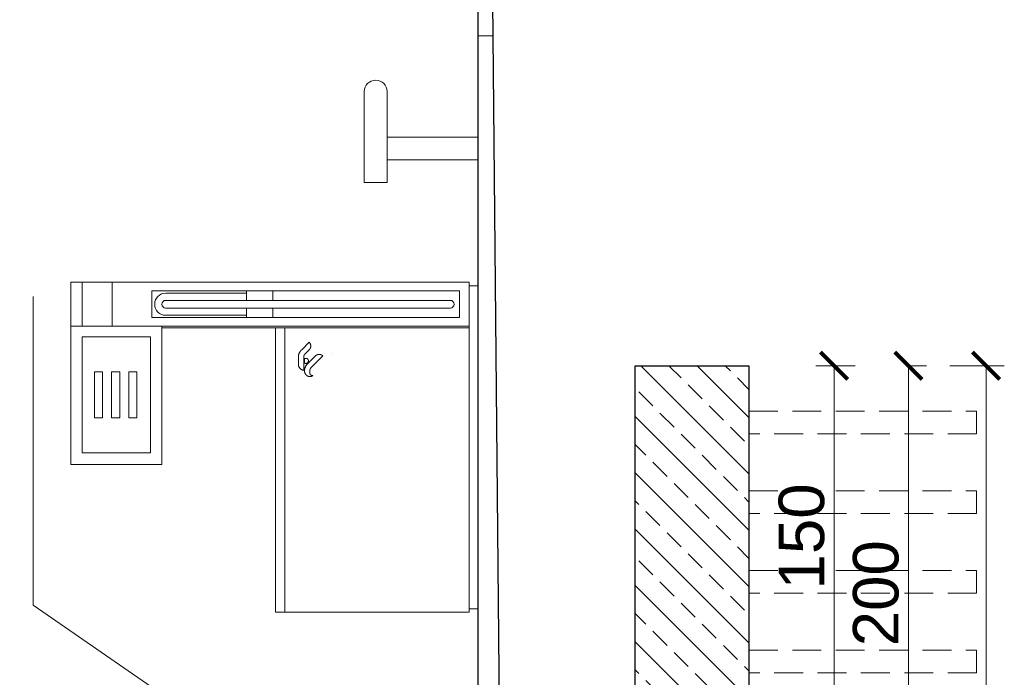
# Model space of a CAD drawing. Extents: x 261105 to 7565828, y -85627 to 5881792.
# Tile 114 of 116: x 364551 to 368877, y -21672 to -18782. Entities that reach past the tile are written whole.
import ezdxf

# ---------------------------------------------------------------- set-up
doc = ezdxf.new("R2010")
doc.units = 0
doc.header["$MEASUREMENT"] = 0
doc.linetypes.add('DASHED', pattern=[19.05, 12.7, -6.35])
for name, color, linetype in [('100_rzut_okna', 1, 'Continuous'), ('xxOś 2_rysunek_Widok ogólny___DefaultObject_', 7, 'Continuous'), ('xxOś 2_rysunek_Widok ogólny_Dimension_', 7, 'Continuous')]:
    doc.layers.add(name, color=color, linetype=linetype)
for name, color, linetype, lineweight in [('CZ-CI', 140, 'Continuous', 9), ('CZ-GR', 14, 'Continuous', 30), ('CZ-SR', 102, 'Continuous', 15), ('wiata elewacja', 140, 'Continuous', 9)]:
    doc.layers.add(name, color=color, linetype=linetype, lineweight=lineweight)
doc.layers.add('TB_CIENKA', color=7, linetype='Continuous', lineweight=5, true_color=0x7f7f7f)
doc.layers.add('wymiary', color=7, linetype='Continuous', lineweight=9, true_color=0x7f7f7f)
doc.styles.add('ARIAL', font='arial.ttf')
doc.dimstyles.new('mosstowy 1-100', dxfattribs={"dimscale": 20, "dimtxt": 10, "dimasz": 6, "dimexe": 4, "dimexo": 4, "dimgap": 2, "dimtad": 1, "dimdec": 0, "dimlfac": 0.1, "dimtxsty": 'ARIAL', "dimblk": 'ARCHTICK', "dimcen": 4, "dimclrd": 256, "dimclre": 256, "dimclrt": 7, "dimadec": 0, "dimazin": 0, "dimtfac": 1, "dimtdec": 0, "dimtmove": 1, "dimatfit": 3, "dimfxl": 8, "dimfxlon": 1, "dimlwd": -1, "dimlwe": 9, "dimarcsym": 0})

# ---------------------------------------------------------------- blocks, each defined once
blk = doc.blocks.new('_ArchTick')
at = {"layer": '100_rzut_okna', "color": 0, "linetype": 'Continuous', "const_width": 0.15}
blk.add_lwpolyline([(-0.5, -0.5), (0.5, 0.5)], dxfattribs=at)
blk = doc.blocks.new('*D1661')
at = {"layer": 'Defpoints', "color": 0}
for p in [(368418.1, -20302.5), (368455.6, -20302.5), (368418.1, -22302.5)]:
    blk.add_point(p, dxfattribs=at)
at = {"layer": 'wymiary', "lineweight": 9}
for p, q in [((368455.6, -20302.5), (368535.6, -20302.5)), ((368455.6, -22302.5), (368535.6, -22302.5))]:
    blk.add_line(p, q, dxfattribs=at)
at = {"layer": 'wymiary'}
blk.add_line((368455.6, -22302.5), (368455.6, -20302.5), dxfattribs=at)
at = {"layer": 'wymiary', "xscale": 120, "yscale": 120, "zscale": 120}
for p, rotation in [((368455.6, -20302.5), 90), ((368455.6, -22302.5), 270)]:
    blk.add_blockref('_ArchTick', p, dxfattribs=dict(at, rotation=rotation))
at = {"layer": 'wymiary', "color": 7, "insert": (368313.5, -21302.5), "char_height": 200, "attachment_point": 5, "rotation": 90, "style": 'ARIAL'}
blk.add_mtext('200', dxfattribs=at)
blk = doc.blocks.new('*D1663')
at = {"layer": 'Defpoints', "color": 0}
for p in [(366955.3, -15762.6), (367755.3, -20226.7), (366955.3, -21802.5)]:
    blk.add_point(p, dxfattribs=at)
at = {"layer": 'wymiary', "lineweight": 9}
for p, q in [((366955.3, -15922.6), (366955.3, -15682.6)), ((367755.3, -15922.6), (367755.3, -15682.6))]:
    blk.add_line(p, q, dxfattribs=at)
at = {"layer": 'wymiary'}
blk.add_line((367755.3, -15762.6), (366955.3, -15762.6), dxfattribs=at)
at = {"layer": 'wymiary', "xscale": 120, "yscale": 120, "zscale": 120, "rotation": 180}
blk.add_blockref('_ArchTick', (366955.3, -15762.6), dxfattribs=at)
at = {"layer": 'wymiary', "xscale": 120, "yscale": 120, "zscale": 120}
blk.add_blockref('_ArchTick', (367755.3, -15762.6), dxfattribs=at)
at = {"layer": 'wymiary', "color": 7, "insert": (367355.3, -15620.4), "char_height": 200, "attachment_point": 5, "style": 'ARIAL'}
blk.add_mtext('80', dxfattribs=at)
blk = doc.blocks.new('*D1664')
at = {"layer": 'Defpoints', "color": 0}
for p in [(361745.3, -15762.6), (361745.3, -17267.5), (366955.3, -21802.5)]:
    blk.add_point(p, dxfattribs=at)
at = {"layer": 'wymiary', "lineweight": 9}
for p, q in [((361745.3, -15922.6), (361745.3, -15682.6)), ((366955.3, -15922.6), (366955.3, -15682.6))]:
    blk.add_line(p, q, dxfattribs=at)
at = {"layer": 'wymiary'}
blk.add_line((366955.3, -15762.6), (361745.3, -15762.6), dxfattribs=at)
at = {"layer": 'wymiary', "xscale": 120, "yscale": 120, "zscale": 120, "rotation": 180}
blk.add_blockref('_ArchTick', (361745.3, -15762.6), dxfattribs=at)
at = {"layer": 'wymiary', "xscale": 120, "yscale": 120, "zscale": 120}
blk.add_blockref('_ArchTick', (366955.3, -15762.6), dxfattribs=at)
at = {"layer": 'wymiary', "color": 7, "insert": (364350.3, -15620.4), "char_height": 200, "attachment_point": 5, "style": 'ARIAL'}
blk.add_mtext('521', dxfattribs=at)
blk = doc.blocks.new('*D1669')
at = {"layer": 'Defpoints', "color": 0}
for p in [(368134.4, -20302.5), (368797, -20302.5), (368134.4, -24302.5)]:
    blk.add_point(p, dxfattribs=at)
at = {"layer": 'wymiary', "lineweight": 9}
for p, q in [((368637, -20302.5), (368877, -20302.5)), ((368637, -24302.5), (368877, -24302.5))]:
    blk.add_line(p, q, dxfattribs=at)
at = {"layer": 'wymiary'}
blk.add_line((368797, -24302.5), (368797, -20302.5), dxfattribs=at)
at = {"layer": 'wymiary', "xscale": 120, "yscale": 120, "zscale": 120}
for p, rotation in [((368797, -20302.5), 90), ((368797, -24302.5), 270)]:
    blk.add_blockref('_ArchTick', p, dxfattribs=dict(at, rotation=rotation))
at = {"layer": 'wymiary', "color": 7, "insert": (368654.9, -22614), "char_height": 200, "attachment_point": 5, "rotation": 90, "style": 'ARIAL'}
blk.add_mtext('400', dxfattribs=at)
blk = doc.blocks.new('*D1671')
at = {"layer": 'Defpoints', "color": 0}
for p in [(368129.1, -20302.5), (368302, -20302.5), (368302, -21802.5)]:
    blk.add_point(p, dxfattribs=at)
at = {"layer": 'wymiary', "lineweight": 9}
for p, q in [((368222, -20302.5), (368049.1, -20302.5)), ((368222, -21802.5), (368049.1, -21802.5))]:
    blk.add_line(p, q, dxfattribs=at)
at = {"layer": 'wymiary'}
blk.add_line((368129.1, -21802.5), (368129.1, -20302.5), dxfattribs=at)
at = {"layer": 'wymiary', "xscale": 120, "yscale": 120, "zscale": 120}
for p, rotation in [((368129.1, -20302.5), 90), ((368129.1, -21802.5), 270)]:
    blk.add_blockref('_ArchTick', p, dxfattribs=dict(at, rotation=rotation))
at = {"layer": 'wymiary', "color": 7, "insert": (367987, -21052.5), "char_height": 200, "attachment_point": 5, "rotation": 90, "style": 'ARIAL'}
blk.add_mtext('150', dxfattribs=at)
blk = doc.blocks.new('FFFFFFFF')
at = {"layer": 'CZ-SR', "color": 253, "linetype": 'DASHED', "ltscale": 10, "true_color": 0xb2b2b2, "elevation": 0}
for points in [[(367755.3, -20502.5), (368755.3, -20502.5), (368755.3, -20602.5), (367755.3, -20602.5)], [(367755.3, -20852.5), (368755.3, -20852.5), (368755.3, -20952.5), (367755.3, -20952.5)], [(367755.3, -21202.5), (368755.3, -21202.5), (368755.3, -21302.5), (367755.3, -21302.5)], [(367755.3, -21552.5), (368755.3, -21552.5), (368755.3, -21652.5), (367755.3, -21652.5)], [(367755.3, -21902.5), (368755.3, -21902.5), (368755.3, -22002.5), (367755.3, -22002.5)], [(367755.3, -22252.5), (368755.3, -22252.5), (368755.3, -22352.5), (367755.3, -22352.5)], [(367755.3, -22602.5), (368755.3, -22602.5), (368755.3, -22702.5), (367755.3, -22702.5)], [(367755.3, -22952.5), (368755.3, -22952.5), (368755.3, -23052.5), (367755.3, -23052.5)], [(367755.3, -23302.5), (368755.3, -23302.5), (368755.3, -23402.5), (367755.3, -23402.5)], [(367755.3, -23652.5), (368755.3, -23652.5), (368755.3, -23752.5), (367755.3, -23752.5)], [(367755.3, -24002.5), (368755.3, -24002.5), (368755.3, -24102.5), (367755.3, -24102.5)]]:
    blk.add_lwpolyline(points, dxfattribs=at)

msp = doc.modelspace()

# ---------------------------------------------------------------- hatches: boundary and pattern name
at = {"layer": 'wymiary'}
h = msp.add_hatch(dxfattribs=at)
h.set_pattern_fill('ANSI33', color=256, scale=700, angle=90, style=0)
h.paths.add_polyline_path([(367255.3, -24302.5), (367755.3, -24302.5), (367755.3, -20302.5), (367255.3, -20302.5)])

# ---------------------------------------------------------------- linework, layer by layer
at = {"layer": 'CZ-CI'}
for p, q in [((366065.3, -19497.5, 0), (366065.3, -19097.5, 0)), ((366165.3, -19497.5, 0), (366165.3, -19097.5, 0)), ((366165.3, -19297.5, 0), (366565.3, -19297.5, 0)), ((366165.3, -19397.5, 0), (366565.3, -19397.5, 0)), ((366065.3, -19497.5, 0), (366165.3, -19497.5, 0)), ((364775.4, -19936, 0), (364775.4, -20128.5, 0)), ((366525.4, -19936, 0), (364775.4, -19936, 0)), ((364825.4, -19936, 0), (364825.4, -20128.5, 0)), ((364957.3, -19936, 0), (364957.3, -20128.5, 0)), ((366525.4, -19936, 0), (366525.4, -20128.5, 0)), ((365132.2, -19973.5, 0), (366483.3, -19973.5, 0)), ((365132.2, -19973.5, 0), (365132.2, -20091, 0)), ((365193.1, -19983.5, 0), (365547.2, -19983.5, 0)), ((365547.2, -19973.5, 0), (365547.2, -20015.2, 0)), ((365663.5, -19973.5, 0), (365663.5, -20015.2, 0)), ((366483.3, -19973.5, 0), (366483.3, -20091, 0)), ((366525.4, -19951, 0), (366565.3, -19951, 0)), ((365193.1, -20015.2, 0), (366442.5, -20015.2, 0)), ((365193.1, -20049.4, 0), (366442.5, -20049.4, 0)), ((365547.2, -20049.4, 0), (365547.2, -20091, 0)), ((365663.5, -20049.4, 0), (365663.5, -20091, 0)), ((365132.2, -20091, 0), (366483.3, -20091, 0)), ((365193.1, -20081, 0), (365547.2, -20081, 0)), ((366525.4, -20128.5, 0), (364775.4, -20128.5, 0)), ((364775.4, -20128.5, 0), (364775.4, -20736, 0)), ((365175.4, -20128.5, 0), (364775.4, -20128.5, 0)), ((365175.4, -20128.5, 0), (365175.4, -20736, 0)), ((366525.4, -20136, 0), (365175.4, -20136, 0)), ((365675.4, -20136, 0), (365675.4, -21386, 0)), ((365715.4, -20136, 0), (365715.4, -21386, 0)), ((366525.4, -20128.5, 0), (366525.4, -21386, 0)), ((364825.4, -20176, 0), (364825.4, -20686, 0)), ((365125.4, -20176, 0), (364825.4, -20176, 0)), ((365125.4, -20176, 0), (365125.4, -20686, 0)), ((365823.1, -20199.5, 0), (365790, -20232.5, 0)), ((365824, -20200.4, 0), (365823.1, -20199.5, 0)), ((365824.7, -20201.4, 0), (365824, -20200.4, 0)), ((365825.5, -20202.3, 0), (365824.7, -20201.4, 0)), ((365780.5, -20244.7, 0), (365780, -20245.6, 0)), ((365781, -20243.8, 0), (365780.5, -20244.7, 0)), ((365781.5, -20242.8, 0), (365781, -20243.8, 0)), ((365782.1, -20242, 0), (365781.5, -20242.8, 0)), ((365782.7, -20241.1, 0), (365782.1, -20242, 0)), ((365783.3, -20240.2, 0), (365782.7, -20241.1, 0)), ((365783.9, -20239.4, 0), (365783.3, -20240.2, 0)), ((365784.5, -20238.5, 0), (365783.9, -20239.4, 0)), ((365785.2, -20237.7, 0), (365784.5, -20238.5, 0)), ((365785.8, -20236.9, 0), (365785.2, -20237.7, 0)), ((365786.6, -20236.1, 0), (365785.8, -20236.9, 0)), ((365787.3, -20235.3, 0), (365786.6, -20236.1, 0)), ((365788, -20234.5, 0), (365787.3, -20235.3, 0)), ((365790, -20232.5, 0), (365788, -20234.5, 0)), ((365790, -20232.5, 0), (365790, -20232.5, 0)), ((365790, -20232.5, 0), (365790, -20232.5, 0)), ((365790, -20232.5, 0), (365790, -20232.5, 0)), ((365790, -20232.5, 0), (365790, -20232.5, 0)), ((365804.4, -20251.2, 0), (365823.5, -20232.1, 0)), ((365823.5, -20232.1, 0), (365824.2, -20231.3, 0)), ((365824.2, -20231.3, 0), (365824.9, -20230.5, 0)), ((365824.9, -20230.5, 0), (365825.6, -20229.6, 0)), ((365826.2, -20203.3, 0), (365825.5, -20202.3, 0)), ((365825.6, -20229.6, 0), (365826.2, -20228.8, 0)), ((365826.8, -20204.4, 0), (365826.2, -20203.3, 0)), ((365826.2, -20228.8, 0), (365826.8, -20227.9, 0)), ((365827.3, -20205.4, 0), (365826.8, -20204.4, 0)), ((365826.8, -20227.9, 0), (365827.3, -20226.9, 0)), ((365827.9, -20206.4, 0), (365827.3, -20205.4, 0)), ((365827.3, -20226.9, 0), (365827.8, -20225.9, 0)), ((365827.8, -20225.9, 0), (365828.2, -20225, 0)), ((365828.3, -20207.5, 0), (365827.9, -20206.4, 0)), ((365828.2, -20225, 0), (365828.5, -20223.9, 0)), ((365828.7, -20208.6, 0), (365828.3, -20207.5, 0)), ((365828.5, -20223.9, 0), (365828.9, -20222.9, 0)), ((365829, -20209.7, 0), (365828.7, -20208.6, 0)), ((365828.9, -20222.9, 0), (365829.2, -20221.9, 0)), ((365829.3, -20210.8, 0), (365829, -20209.7, 0)), ((365829.2, -20221.9, 0), (365829.4, -20220.7, 0)), ((365829.6, -20211.9, 0), (365829.3, -20210.8, 0)), ((365829.4, -20220.7, 0), (365829.6, -20219.7, 0)), ((365829.7, -20213, 0), (365829.6, -20211.9, 0)), ((365829.6, -20219.7, 0), (365829.8, -20218.6, 0)), ((365829.8, -20214.1, 0), (365829.7, -20213, 0)), ((365829.9, -20215.2, 0), (365829.8, -20214.1, 0)), ((365829.8, -20218.6, 0), (365829.9, -20217.5, 0)), ((365829.9, -20216.4, 0), (365829.9, -20215.2, 0)), ((365829.9, -20217.5, 0), (365829.9, -20216.4, 0)), ((365775.6, -20260.6, 0), (365775.5, -20261.7, 0)), ((365775.6, -20260.6, 0), (365775.5, -20261.7, 0)), ((365775.5, -20261.7, 0), (365775.5, -20262.7, 0)), ((365775.5, -20261.7, 0), (365775.5, -20262.7, 0)), ((365775.5, -20262.7, 0), (365775.5, -20263.8, 0)), ((365775.5, -20262.7, 0), (365775.5, -20263.8, 0)), ((365775.5, -20263.8, 0), (365775.5, -20264.9, 0)), ((365775.5, -20263.8, 0), (365775.5, -20264.9, 0)), ((365775.5, -20264.9, 0), (365775.5, -20295.7, 0)), ((365775.8, -20259.5, 0), (365775.6, -20260.6, 0)), ((365775.8, -20259.5, 0), (365775.6, -20260.6, 0)), ((365775.9, -20258.5, 0), (365775.8, -20259.5, 0)), ((365775.9, -20258.5, 0), (365775.8, -20259.5, 0)), ((365776.1, -20257.5, 0), (365775.9, -20258.5, 0)), ((365776.1, -20257.5, 0), (365775.9, -20258.5, 0)), ((365776.3, -20256.4, 0), (365776.1, -20257.5, 0)), ((365776.5, -20255.4, 0), (365776.3, -20256.4, 0)), ((365776.8, -20254.4, 0), (365776.5, -20255.4, 0)), ((365777, -20253.4, 0), (365776.8, -20254.4, 0)), ((365777.3, -20252.4, 0), (365777, -20253.4, 0)), ((365777.6, -20251.4, 0), (365777.3, -20252.4, 0)), ((365778, -20250.4, 0), (365777.6, -20251.4, 0)), ((365778.4, -20249.4, 0), (365778, -20250.4, 0)), ((365778.7, -20248.5, 0), (365778.4, -20249.4, 0)), ((365779.1, -20247.5, 0), (365778.7, -20248.5, 0)), ((365779.6, -20246.5, 0), (365779.1, -20247.5, 0)), ((365780, -20245.6, 0), (365779.6, -20246.5, 0)), ((365798.8, -20263.8, 0), (365798.9, -20262.9, 0)), ((365798.8, -20263.8, 0), (365798.9, -20262.9, 0)), ((365798.8, -20264.8, 0), (365798.8, -20263.8, 0)), ((365798.8, -20264.8, 0), (365798.8, -20263.8, 0)), ((365798.8, -20322.6, 0), (365798.8, -20264.8, 0)), ((365798.9, -20262.9, 0), (365799, -20262, 0)), ((365798.9, -20262.9, 0), (365799, -20262, 0)), ((365799, -20262, 0), (365799.1, -20261, 0)), ((365799, -20262, 0), (365799.1, -20261, 0)), ((365799.1, -20261, 0), (365799.3, -20260.1, 0)), ((365799.1, -20261, 0), (365799.3, -20260.1, 0)), ((365799.3, -20260.1, 0), (365799.6, -20259.2, 0)), ((365799.3, -20260.1, 0), (365799.6, -20259.2, 0)), ((365799.6, -20259.2, 0), (365799.9, -20258.3, 0)), ((365799.6, -20259.2, 0), (365799.9, -20258.3, 0)), ((365799.9, -20258.3, 0), (365800.3, -20257.4, 0)), ((365799.9, -20258.3, 0), (365800.3, -20257.4, 0)), ((365800.3, -20257.4, 0), (365800.6, -20256.5, 0)), ((365800.6, -20256.5, 0), (365801, -20255.7, 0)), ((365801, -20255.7, 0), (365801.5, -20254.9, 0)), ((365801.5, -20254.9, 0), (365802, -20254.1, 0)), ((365802, -20254.1, 0), (365802.6, -20253.3, 0)), ((365802.6, -20253.3, 0), (365803.2, -20252.6, 0)), ((365803.4, -20271.3, 0), (365802.7, -20271.6, 0)), ((365802.7, -20271.6, 0), (365802.7, -20291, 0)), ((365803.2, -20252.6, 0), (365803.8, -20251.8, 0)), ((365804, -20270.9, 0), (365803.4, -20271.3, 0)), ((365804, -20270.9, 0), (365803.4, -20271.3, 0)), ((365803.8, -20251.8, 0), (365804.4, -20251.2, 0)), ((365804.7, -20270.7, 0), (365804, -20270.9, 0)), ((365804.7, -20270.7, 0), (365804, -20270.9, 0)), ((365805.4, -20270.5, 0), (365804.7, -20270.7, 0)), ((365805.4, -20270.5, 0), (365804.7, -20270.7, 0)), ((365806.2, -20270.3, 0), (365805.4, -20270.5, 0)), ((365806.2, -20270.3, 0), (365805.4, -20270.5, 0)), ((365806.9, -20270.1, 0), (365806.2, -20270.3, 0)), ((365806.9, -20270.1, 0), (365806.2, -20270.3, 0)), ((365807.7, -20270.1, 0), (365806.9, -20270.1, 0)), ((365807.7, -20270.1, 0), (365806.9, -20270.1, 0)), ((365808.4, -20270, 0), (365807.7, -20270.1, 0)), ((365808.4, -20270, 0), (365807.7, -20270.1, 0)), ((365809, -20270.1, 0), (365808.4, -20270, 0)), ((365809, -20270.1, 0), (365808.4, -20270, 0)), ((365809.6, -20270.1, 0), (365809, -20270.1, 0)), ((365809.6, -20270.1, 0), (365809, -20270.1, 0)), ((365810.1, -20270.2, 0), (365809.6, -20270.1, 0)), ((365810.1, -20270.2, 0), (365809.6, -20270.1, 0)), ((365810.7, -20270.3, 0), (365810.1, -20270.2, 0)), ((365810.7, -20270.3, 0), (365810.1, -20270.2, 0)), ((365811.2, -20270.4, 0), (365810.7, -20270.3, 0)), ((365811.2, -20270.4, 0), (365810.7, -20270.3, 0)), ((365811.8, -20270.6, 0), (365811.2, -20270.4, 0)), ((365811.8, -20270.6, 0), (365811.2, -20270.4, 0)), ((365812.3, -20270.8, 0), (365811.8, -20270.6, 0)), ((365812.3, -20270.8, 0), (365811.8, -20270.6, 0)), ((365812.8, -20270.9, 0), (365812.3, -20270.8, 0)), ((365812.8, -20270.9, 0), (365812.3, -20270.8, 0)), ((365813.3, -20271.1, 0), (365812.8, -20270.9, 0)), ((365813.3, -20271.1, 0), (365812.8, -20270.9, 0)), ((365813.8, -20271.4, 0), (365813.3, -20271.1, 0)), ((365814.3, -20271.7, 0), (365813.8, -20271.4, 0)), ((365850.3, -20259.7, 0), (365814.2, -20295.8, 0)), ((365850.3, -20259.7, 0), (365814.2, -20295.8, 0)), ((365814.7, -20272, 0), (365814.3, -20271.7, 0)), ((365815.2, -20272.3, 0), (365814.7, -20272, 0)), ((365815.6, -20272.6, 0), (365815.2, -20272.3, 0)), ((365816, -20273, 0), (365815.6, -20272.6, 0)), ((365816.4, -20273.4, 0), (365816, -20273, 0)), ((365816.8, -20273.7, 0), (365816.4, -20273.4, 0)), ((365817.1, -20274.1, 0), (365816.8, -20273.7, 0)), ((365817.5, -20274.6, 0), (365817.1, -20274.1, 0)), ((365817.1, -20288.5, 0), (365817.5, -20288, 0)), ((365817.8, -20275, 0), (365817.5, -20274.6, 0)), ((365817.5, -20288, 0), (365817.8, -20287.6, 0)), ((365818.1, -20275.4, 0), (365817.8, -20275, 0)), ((365817.8, -20287.6, 0), (365818.1, -20287.1, 0)), ((365818.3, -20275.9, 0), (365818.1, -20275.4, 0)), ((365818.1, -20287.1, 0), (365818.3, -20286.7, 0)), ((365818.6, -20276.4, 0), (365818.3, -20275.9, 0)), ((365818.3, -20286.7, 0), (365818.6, -20286.2, 0)), ((365818.8, -20276.9, 0), (365818.6, -20276.4, 0)), ((365818.6, -20286.2, 0), (365818.8, -20285.7, 0)), ((365819, -20277.4, 0), (365818.8, -20276.9, 0)), ((365818.8, -20285.7, 0), (365819, -20285.2, 0)), ((365819.2, -20278, 0), (365819, -20277.4, 0)), ((365819, -20285.2, 0), (365819.2, -20284.6, 0)), ((365819.3, -20278.5, 0), (365819.2, -20278, 0)), ((365819.2, -20284.6, 0), (365819.3, -20284.1, 0)), ((365819.5, -20279, 0), (365819.3, -20278.5, 0)), ((365819.3, -20284.1, 0), (365819.5, -20283.6, 0)), ((365819.6, -20279.6, 0), (365819.5, -20279, 0)), ((365819.5, -20283.6, 0), (365819.6, -20283, 0)), ((365819.7, -20280.1, 0), (365819.6, -20279.6, 0)), ((365819.6, -20283, 0), (365819.7, -20282.5, 0)), ((365819.7, -20280.7, 0), (365819.7, -20280.1, 0)), ((365819.7, -20281.3, 0), (365819.7, -20280.7, 0)), ((365819.7, -20281.9, 0), (365819.7, -20281.3, 0)), ((365819.7, -20281.3, 0), (365819.7, -20281.3, 0)), ((365819.7, -20282.5, 0), (365819.7, -20281.9, 0)), ((365830.5, -20312.5, 0), (365883.3, -20259.7, 0)), ((365830.5, -20312.5, 0), (365883.3, -20259.7, 0)), ((365851.1, -20258.9, 0), (365850.3, -20259.7, 0)), ((365851.1, -20258.9, 0), (365850.3, -20259.7, 0)), ((365852.1, -20258.1, 0), (365851.1, -20258.9, 0)), ((365852.1, -20258.1, 0), (365851.1, -20258.9, 0)), ((365853, -20257.4, 0), (365852.1, -20258.1, 0)), ((365853, -20257.4, 0), (365852.1, -20258.1, 0)), ((365853.9, -20256.7, 0), (365853, -20257.4, 0)), ((365853.9, -20256.7, 0), (365853, -20257.4, 0)), ((365854.9, -20256.1, 0), (365853.9, -20256.7, 0)), ((365854.9, -20256.1, 0), (365853.9, -20256.7, 0)), ((365855.9, -20255.6, 0), (365854.9, -20256.1, 0)), ((365855.9, -20255.6, 0), (365854.9, -20256.1, 0)), ((365856.9, -20255.1, 0), (365855.9, -20255.6, 0)), ((365856.9, -20255.1, 0), (365855.9, -20255.6, 0)), ((365858, -20254.6, 0), (365856.9, -20255.1, 0)), ((365858, -20254.6, 0), (365856.9, -20255.1, 0)), ((365859.1, -20254.2, 0), (365858, -20254.6, 0)), ((365859.1, -20254.2, 0), (365858, -20254.6, 0)), ((365860.1, -20253.9, 0), (365859.1, -20254.2, 0)), ((365860.1, -20253.9, 0), (365859.1, -20254.2, 0)), ((365861.2, -20253.6, 0), (365860.1, -20253.9, 0)), ((365861.2, -20253.6, 0), (365860.1, -20253.9, 0)), ((365862.4, -20253.3, 0), (365861.2, -20253.6, 0)), ((365862.4, -20253.3, 0), (365861.2, -20253.6, 0)), ((365863.5, -20253.1, 0), (365862.4, -20253.3, 0)), ((365863.5, -20253.1, 0), (365862.4, -20253.3, 0)), ((365864.6, -20253, 0), (365863.5, -20253.1, 0)), ((365864.6, -20253, 0), (365863.5, -20253.1, 0)), ((365865.7, -20253, 0), (365864.6, -20253, 0)), ((365865.7, -20253, 0), (365864.6, -20253, 0)), ((365866.8, -20252.9, 0), (365865.7, -20253, 0)), ((365866.8, -20252.9, 0), (365865.7, -20253, 0)), ((365867.9, -20253, 0), (365866.8, -20252.9, 0)), ((365867.9, -20253, 0), (365866.8, -20252.9, 0)), ((365869.1, -20253, 0), (365867.9, -20253, 0)), ((365869.1, -20253, 0), (365867.9, -20253, 0)), ((365870.2, -20253.1, 0), (365869.1, -20253, 0)), ((365870.2, -20253.1, 0), (365869.1, -20253, 0)), ((365871.3, -20253.3, 0), (365870.2, -20253.1, 0)), ((365871.3, -20253.3, 0), (365870.2, -20253.1, 0)), ((365872.4, -20253.6, 0), (365871.3, -20253.3, 0)), ((365872.4, -20253.6, 0), (365871.3, -20253.3, 0)), ((365873.5, -20253.9, 0), (365872.4, -20253.6, 0)), ((365873.5, -20253.9, 0), (365872.4, -20253.6, 0)), ((365874.5, -20254.2, 0), (365873.5, -20253.9, 0)), ((365874.5, -20254.2, 0), (365873.5, -20253.9, 0)), ((365875.6, -20254.6, 0), (365874.5, -20254.2, 0)), ((365875.6, -20254.6, 0), (365874.5, -20254.2, 0)), ((365876.7, -20255.1, 0), (365875.6, -20254.6, 0)), ((365876.7, -20255.1, 0), (365875.6, -20254.6, 0)), ((365877.7, -20255.6, 0), (365876.7, -20255.1, 0)), ((365877.7, -20255.6, 0), (365876.7, -20255.1, 0)), ((365878.7, -20256.1, 0), (365877.7, -20255.6, 0)), ((365878.7, -20256.1, 0), (365877.7, -20255.6, 0)), ((365879.7, -20256.7, 0), (365878.7, -20256.1, 0)), ((365879.7, -20256.7, 0), (365878.7, -20256.1, 0)), ((365880.6, -20257.4, 0), (365879.7, -20256.7, 0)), ((365880.6, -20257.4, 0), (365879.7, -20256.7, 0)), ((365881.6, -20258.1, 0), (365880.6, -20257.4, 0)), ((365881.6, -20258.1, 0), (365880.6, -20257.4, 0)), ((365882.5, -20258.9, 0), (365881.6, -20258.1, 0)), ((365882.5, -20258.9, 0), (365881.6, -20258.1, 0)), ((365883.3, -20259.7, 0), (365882.5, -20258.9, 0)), ((365883.3, -20259.7, 0), (365882.5, -20258.9, 0)), ((365883.3, -20259.7, 0), (365883.3, -20259.7, 0)), ((365923.7, -20249.3, 0), (365923.7, -20249.3, 0)), ((365923.7, -20249.3, 0), (365923.7, -20249.3, 0)), ((365923.7, -20249.3, 0), (365923.7, -20249.3, 0)), ((365923.7, -20249.3, 0), (365923.7, -20249.3, 0)), ((365923.7, -20249.3, 0), (365923.7, -20249.3, 0)), ((365923.7, -20249.3, 0), (365923.7, -20249.3, 0)), ((365923.7, -20249.3, 0), (365923.7, -20249.3, 0)), ((365923.7, -20249.3, 0), (365923.7, -20249.3, 0)), ((365923.7, -20249.3, 0), (365923.7, -20249.3, 0)), ((365923.7, -20249.3, 0), (365923.7, -20249.3, 0)), ((365923.7, -20249.3, 0), (365923.7, -20249.3, 0)), ((365923.7, -20249.3, 0), (365923.7, -20249.3, 0)), ((365923.7, -20249.3, 0), (365923.7, -20249.3, 0)), ((365923.7, -20249.3, 0), (365923.7, -20249.3, 0)), ((365923.7, -20249.3, 0), (365923.7, -20249.3, 0)), ((365923.7, -20249.3, 0), (365923.7, -20249.3, 0)), ((365923.7, -20249.3, 0), (365923.7, -20249.3, 0)), ((365923.7, -20249.3, 0), (365923.7, -20249.3, 0)), ((365923.7, -20249.3, 0), (365923.7, -20249.3, 0)), ((365923.7, -20249.3, 0), (365923.7, -20249.3, 0)), ((365923.7, -20249.3, 0), (365923.7, -20249.3, 0)), ((365923.7, -20249.3, 0), (365923.7, -20249.3, 0)), ((365923.7, -20249.3, 0), (365923.7, -20249.3, 0)), ((365923.7, -20249.3, 0), (365923.7, -20249.3, 0)), ((365923.7, -20249.3, 0), (365923.7, -20249.3, 0)), ((365923.7, -20249.3, 0), (365923.7, -20249.3, 0)), ((365923.7, -20249.3, 0), (365923.7, -20249.3, 0)), ((365923.7, -20249.3, 0), (365923.7, -20249.3, 0)), ((365923.7, -20249.3, 0), (365923.7, -20249.3, 0)), ((365923.7, -20249.3, 0), (365923.7, -20249.3, 0)), ((365923.7, -20249.3, 0), (365923.7, -20249.3, 0)), ((365923.7, -20249.3, 0), (365923.7, -20249.3, 0)), ((365923.7, -20249.3, 0), (365923.7, -20249.3, 0)), ((365923.7, -20249.3, 0), (365923.7, -20249.3, 0)), ((365923.7, -20249.3, 0), (365923.7, -20249.3, 0)), ((365923.7, -20249.3, 0), (365923.7, -20249.3, 0)), ((365923.7, -20249.3, 0), (365923.7, -20249.3, 0)), ((365923.7, -20249.3, 0), (365923.7, -20249.3, 0)), ((365923.7, -20249.3, 0), (365923.7, -20249.3, 0)), ((365923.7, -20249.3, 0), (365923.7, -20249.3, 0)), ((365923.7, -20249.3, 0), (365923.7, -20249.3, 0)), ((365923.7, -20249.3, 0), (365923.7, -20249.3, 0)), ((365923.7, -20249.3, 0), (365923.7, -20249.3, 0)), ((365923.7, -20249.3, 0), (365923.7, -20249.3, 0)), ((365923.7, -20249.3, 0), (365923.7, -20249.3, 0)), ((365923.7, -20249.3, 0), (365923.7, -20249.3, 0)), ((365923.7, -20249.3, 0), (365923.7, -20249.3, 0)), ((365923.7, -20249.3, 0), (365923.7, -20249.3, 0)), ((364879.9, -20531.1, 0), (364879.9, -20329.8, 0)), ((364879.9, -20329.8, 0), (364915.6, -20329.8, 0)), ((364915.6, -20329.8, 0), (364915.6, -20531.1, 0)), ((364955.2, -20531.1, 0), (364955.2, -20329.8, 0)), ((364955.2, -20329.8, 0), (364991, -20329.8, 0)), ((364991, -20329.8, 0), (364991, -20531.1, 0)), ((365030.6, -20329.8, 0), (365030.6, -20531.1, 0)), ((365066.3, -20329.8, 0), (365030.6, -20329.8, 0)), ((365066.3, -20531.1, 0), (365066.3, -20329.8, 0)), ((365775.5, -20295.7, 0), (365775.5, -20297, 0)), ((365775.5, -20297, 0), (365775.6, -20298.2, 0)), ((365775.6, -20298.2, 0), (365775.7, -20299.4, 0)), ((365775.7, -20299.4, 0), (365775.9, -20300.6, 0)), ((365775.9, -20300.6, 0), (365776.2, -20301.8, 0)), ((365776.2, -20301.8, 0), (365776.5, -20303.1, 0)), ((365776.5, -20303.1, 0), (365776.8, -20304.2, 0)), ((365776.8, -20304.2, 0), (365777.2, -20305.3, 0)), ((365777.2, -20305.3, 0), (365777.7, -20306.4, 0)), ((365777.7, -20306.4, 0), (365778.2, -20307.6, 0)), ((365778.2, -20307.6, 0), (365778.7, -20308.6, 0)), ((365778.7, -20308.6, 0), (365779.3, -20309.6, 0)), ((365779.3, -20309.6, 0), (365780, -20310.6, 0)), ((365780, -20310.6, 0), (365780.6, -20311.7, 0)), ((365780.6, -20311.7, 0), (365781.4, -20312.6, 0)), ((365781.4, -20312.6, 0), (365782.1, -20313.5, 0)), ((365782.1, -20313.5, 0), (365782.9, -20314.4, 0)), ((365782.9, -20314.4, 0), (365783.8, -20315.2, 0)), ((365783.8, -20315.2, 0), (365784.6, -20316.1, 0)), ((365784.6, -20316.1, 0), (365785.5, -20316.8, 0)), ((365785.5, -20316.8, 0), (365786.5, -20317.6, 0)), ((365786.5, -20317.6, 0), (365787.4, -20318.2, 0)), ((365787.4, -20318.2, 0), (365788.5, -20318.9, 0)), ((365788.5, -20318.9, 0), (365789.5, -20319.5, 0)), ((365789.5, -20319.5, 0), (365790.6, -20320.1, 0)), ((365790.6, -20320.1, 0), (365791.7, -20320.6, 0)), ((365791.7, -20320.6, 0), (365792.8, -20321, 0)), ((365792.8, -20321, 0), (365793.9, -20321.5, 0)), ((365793.9, -20321.5, 0), (365795.1, -20321.9, 0)), ((365795.1, -20321.9, 0), (365796.3, -20322.2, 0)), ((365796.3, -20322.2, 0), (365797.6, -20322.4, 0)), ((365797.6, -20322.4, 0), (365798.8, -20322.6, 0)), ((365802.7, -20291, 0), (365803.4, -20291.4, 0)), ((365802.8, -20320.5, 0), (365802.7, -20321.4, 0)), ((365802.8, -20320.5, 0), (365802.7, -20321.4, 0)), ((365802.7, -20321.4, 0), (365802.7, -20322.4, 0)), ((365802.7, -20321.4, 0), (365802.7, -20322.4, 0)), ((365802.7, -20322.4, 0), (365802.7, -20323.4, 0)), ((365802.7, -20322.4, 0), (365802.7, -20323.4, 0)), ((365802.7, -20323.4, 0), (365802.7, -20326.7, 0)), ((365802.7, -20323.4, 0), (365802.7, -20326.7, 0)), ((365802.7, -20326.7, 0), (365802.7, -20328, 0)), ((365802.7, -20326.7, 0), (365802.7, -20328, 0)), ((365802.7, -20328, 0), (365802.8, -20329.1, 0)), ((365802.7, -20328, 0), (365802.8, -20329.1, 0)), ((365802.9, -20319.5, 0), (365802.8, -20320.5, 0)), ((365802.9, -20319.5, 0), (365802.8, -20320.5, 0)), ((365802.8, -20329.1, 0), (365802.9, -20330.3, 0)), ((365802.8, -20329.1, 0), (365802.9, -20330.3, 0)), ((365803.1, -20317.6, 0), (365802.9, -20319.5, 0)), ((365803.1, -20317.6, 0), (365802.9, -20319.5, 0)), ((365802.9, -20330.3, 0), (365803.2, -20331.4, 0)), ((365802.9, -20330.3, 0), (365803.2, -20331.4, 0)), ((365803.5, -20315.7, 0), (365803.1, -20317.6, 0)), ((365803.5, -20315.7, 0), (365803.1, -20317.6, 0)), ((365803.2, -20331.4, 0), (365803.4, -20332.6, 0)), ((365803.2, -20331.4, 0), (365803.4, -20332.6, 0)), ((365803.4, -20291.4, 0), (365804, -20291.6, 0)), ((365803.9, -20313.8, 0), (365803.5, -20315.7, 0)), ((365803.9, -20313.8, 0), (365803.5, -20315.7, 0)), ((365804.4, -20312, 0), (365803.9, -20313.8, 0)), ((365804.4, -20312, 0), (365803.9, -20313.8, 0)), ((365804, -20291.6, 0), (365804.7, -20291.9, 0)), ((365805, -20310.2, 0), (365804.4, -20312, 0)), ((365805, -20310.2, 0), (365804.4, -20312, 0)), ((365804.7, -20291.9, 0), (365805.4, -20292.2, 0)), ((365805.7, -20308.4, 0), (365805, -20310.2, 0)), ((365805.7, -20308.4, 0), (365805, -20310.2, 0)), ((365805.4, -20292.2, 0), (365806.2, -20292.3, 0)), ((365806.5, -20306.7, 0), (365805.7, -20308.4, 0)), ((365806.5, -20306.7, 0), (365805.7, -20308.4, 0)), ((365806.2, -20292.3, 0), (365806.9, -20292.5, 0)), ((365807.4, -20305, 0), (365806.5, -20306.7, 0)), ((365807.4, -20305, 0), (365806.5, -20306.7, 0)), ((365806.9, -20292.5, 0), (365807.7, -20292.5, 0)), ((365808.3, -20303.3, 0), (365807.4, -20305, 0)), ((365808.3, -20303.3, 0), (365807.4, -20305, 0)), ((365807.7, -20292.5, 0), (365808.4, -20292.6, 0)), ((365809.4, -20301.7, 0), (365808.3, -20303.3, 0)), ((365809.4, -20301.7, 0), (365808.3, -20303.3, 0)), ((365808.4, -20292.6, 0), (365809, -20292.6, 0)), ((365809, -20292.6, 0), (365809.6, -20292.5, 0)), ((365810.5, -20300.2, 0), (365809.4, -20301.7, 0)), ((365810.5, -20300.2, 0), (365809.4, -20301.7, 0)), ((365809.6, -20292.5, 0), (365810.1, -20292.4, 0)), ((365810.1, -20292.4, 0), (365810.7, -20292.3, 0)), ((365811.6, -20298.7, 0), (365810.5, -20300.2, 0)), ((365811.6, -20298.7, 0), (365810.5, -20300.2, 0)), ((365810.7, -20292.3, 0), (365811.2, -20292.2, 0)), ((365811.2, -20292.2, 0), (365811.8, -20292.1, 0)), ((365812.9, -20297.2, 0), (365811.6, -20298.7, 0)), ((365812.9, -20297.2, 0), (365811.6, -20298.7, 0)), ((365811.8, -20292.1, 0), (365812.3, -20291.9, 0)), ((365812.3, -20291.9, 0), (365812.8, -20291.7, 0)), ((365812.8, -20291.7, 0), (365813.3, -20291.4, 0)), ((365814.2, -20295.8, 0), (365812.9, -20297.2, 0)), ((365814.2, -20295.8, 0), (365812.9, -20297.2, 0)), ((365813.3, -20291.4, 0), (365813.8, -20291.2, 0)), ((365813.8, -20291.2, 0), (365814.3, -20290.9, 0)), ((365814.3, -20290.9, 0), (365814.7, -20290.6, 0)), ((365814.7, -20290.6, 0), (365815.2, -20290.3, 0)), ((365815.2, -20290.3, 0), (365815.6, -20290, 0)), ((365815.6, -20290, 0), (365816, -20289.6, 0)), ((365816, -20289.6, 0), (365816.4, -20289.3, 0)), ((365816.4, -20289.3, 0), (365816.8, -20288.9, 0)), ((365816.8, -20288.9, 0), (365817.1, -20288.5, 0)), ((365826, -20322.7, 0), (365826.1, -20322, 0)), ((365826, -20322.7, 0), (365826.1, -20322, 0)), ((365826, -20323.5, 0), (365826, -20322.7, 0)), ((365826, -20323.5, 0), (365826, -20322.7, 0)), ((365826, -20325.1, 0), (365826, -20323.5, 0)), ((365826, -20325.1, 0), (365826, -20323.5, 0)), ((365826, -20326.9, 0), (365826, -20325.1, 0)), ((365826, -20326.9, 0), (365826, -20325.1, 0)), ((365826, -20328.7, 0), (365826, -20326.9, 0)), ((365826, -20328.7, 0), (365826, -20326.9, 0)), ((365826, -20330.6, 0), (365826, -20328.7, 0)), ((365826, -20330.6, 0), (365826, -20328.7, 0)), ((365826, -20332.2, 0), (365826, -20330.6, 0)), ((365826, -20332.2, 0), (365826, -20330.6, 0)), ((365826.1, -20322, 0), (365826.2, -20321.2, 0)), ((365826.1, -20322, 0), (365826.2, -20321.2, 0)), ((365826.2, -20321.2, 0), (365826.3, -20320.5, 0)), ((365826.2, -20321.2, 0), (365826.3, -20320.5, 0)), ((365826.3, -20320.5, 0), (365826.5, -20319.7, 0)), ((365826.3, -20320.5, 0), (365826.5, -20319.7, 0)), ((365826.5, -20319.7, 0), (365826.7, -20319, 0)), ((365826.5, -20319.7, 0), (365826.7, -20319, 0)), ((365826.7, -20319, 0), (365826.9, -20318.3, 0)), ((365826.7, -20319, 0), (365826.9, -20318.3, 0)), ((365826.9, -20318.3, 0), (365827.2, -20317.6, 0)), ((365826.9, -20318.3, 0), (365827.2, -20317.6, 0)), ((365827.2, -20317.6, 0), (365827.5, -20316.9, 0)), ((365827.2, -20317.6, 0), (365827.5, -20316.9, 0)), ((365827.5, -20316.9, 0), (365827.8, -20316.2, 0)), ((365827.5, -20316.9, 0), (365827.8, -20316.2, 0)), ((365827.8, -20316.2, 0), (365828.2, -20315.5, 0)), ((365827.8, -20316.2, 0), (365828.2, -20315.5, 0)), ((365828.2, -20315.5, 0), (365828.6, -20314.9, 0)), ((365828.2, -20315.5, 0), (365828.6, -20314.9, 0)), ((365828.6, -20314.9, 0), (365829, -20314.3, 0)), ((365828.6, -20314.9, 0), (365829, -20314.3, 0)), ((365829, -20314.3, 0), (365829.5, -20313.6, 0)), ((365829, -20314.3, 0), (365829.5, -20313.6, 0)), ((365829.5, -20313.6, 0), (365830, -20313.1, 0)), ((365829.5, -20313.6, 0), (365830, -20313.1, 0)), ((365830, -20313.1, 0), (365830.5, -20312.5, 0)), ((365830, -20313.1, 0), (365830.5, -20312.5, 0)), ((365803.4, -20332.6, 0), (365803.7, -20333.7, 0)), ((365803.4, -20332.6, 0), (365803.7, -20333.7, 0)), ((365803.7, -20333.7, 0), (365804.1, -20334.8, 0)), ((365803.7, -20333.7, 0), (365804.1, -20334.8, 0)), ((365804.1, -20334.8, 0), (365804.5, -20335.8, 0)), ((365804.1, -20334.8, 0), (365804.5, -20335.8, 0)), ((365804.5, -20335.8, 0), (365805, -20336.9, 0)), ((365804.5, -20335.8, 0), (365805, -20336.9, 0)), ((365805, -20336.9, 0), (365805.5, -20337.9, 0)), ((365805, -20336.9, 0), (365805.5, -20337.9, 0)), ((365805.5, -20337.9, 0), (365806.1, -20338.8, 0)), ((365805.5, -20337.9, 0), (365806.1, -20338.8, 0)), ((365806.1, -20338.8, 0), (365806.6, -20339.8, 0)), ((365806.1, -20338.8, 0), (365806.6, -20339.8, 0)), ((365806.6, -20339.8, 0), (365807.3, -20340.7, 0)), ((365806.6, -20339.8, 0), (365807.3, -20340.7, 0)), ((365807.3, -20340.7, 0), (365808, -20341.6, 0)), ((365807.3, -20340.7, 0), (365808, -20341.6, 0)), ((365808, -20341.6, 0), (365808.7, -20342.5, 0)), ((365808, -20341.6, 0), (365808.7, -20342.5, 0)), ((365808.7, -20342.5, 0), (365809.5, -20343.2, 0)), ((365808.7, -20342.5, 0), (365809.5, -20343.2, 0)), ((365809.5, -20343.2, 0), (365810.3, -20344, 0)), ((365809.5, -20343.2, 0), (365810.3, -20344, 0)), ((365810.3, -20344, 0), (365811.2, -20344.7, 0)), ((365810.3, -20344, 0), (365811.2, -20344.7, 0)), ((365811.2, -20344.7, 0), (365812.1, -20345.5, 0)), ((365811.2, -20344.7, 0), (365812.1, -20345.5, 0)), ((365812.1, -20345.5, 0), (365813, -20346.1, 0)), ((365812.1, -20345.5, 0), (365813, -20346.1, 0)), ((365813, -20346.1, 0), (365813.9, -20346.7, 0)), ((365813, -20346.1, 0), (365813.9, -20346.7, 0)), ((365813.9, -20346.7, 0), (365814.9, -20347.3, 0)), ((365813.9, -20346.7, 0), (365814.9, -20347.3, 0)), ((365814.9, -20347.3, 0), (365815.9, -20347.8, 0)), ((365814.9, -20347.3, 0), (365815.9, -20347.8, 0)), ((365815.9, -20347.8, 0), (365816.9, -20348.3, 0)), ((365815.9, -20347.8, 0), (365816.9, -20348.3, 0)), ((365816.9, -20348.3, 0), (365818, -20348.7, 0)), ((365816.9, -20348.3, 0), (365818, -20348.7, 0)), ((365818, -20348.7, 0), (365819.1, -20349, 0)), ((365818, -20348.7, 0), (365819.1, -20349, 0)), ((365819.1, -20349, 0), (365820.2, -20349.4, 0)), ((365819.1, -20349, 0), (365820.2, -20349.4, 0)), ((365820.2, -20349.4, 0), (365821.3, -20349.6, 0)), ((365820.2, -20349.4, 0), (365821.3, -20349.6, 0)), ((365821.3, -20349.6, 0), (365822.5, -20349.8, 0)), ((365821.3, -20349.6, 0), (365822.5, -20349.8, 0)), ((365822.5, -20349.8, 0), (365823.6, -20350, 0)), ((365822.5, -20349.8, 0), (365823.6, -20350, 0)), ((365823.6, -20350, 0), (365824.8, -20350.1, 0)), ((365823.6, -20350, 0), (365824.8, -20350.1, 0)), ((365824.8, -20350.1, 0), (365826, -20350.1, 0)), ((365824.8, -20350.1, 0), (365826, -20350.1, 0)), ((365826, -20333.5, 0), (365826, -20332.2, 0)), ((365826, -20333.5, 0), (365826, -20332.2, 0)), ((365826, -20334.3, 0), (365826, -20333.5, 0)), ((365826, -20334.3, 0), (365826, -20333.5, 0)), ((365826, -20334.6, 0), (365826, -20334.3, 0)), ((365826, -20334.6, 0), (365826, -20334.3, 0)), ((365826, -20335.3, 0), (365826, -20334.6, 0)), ((365826, -20335.3, 0), (365826, -20334.6, 0)), ((365826.1, -20335.9, 0), (365826, -20335.3, 0)), ((365826.1, -20335.9, 0), (365826, -20335.3, 0)), ((365826, -20350.1, 0), (365827, -20350.1, 0)), ((365826, -20350.1, 0), (365827, -20350.1, 0)), ((365826.2, -20336.6, 0), (365826.1, -20335.9, 0)), ((365826.2, -20336.6, 0), (365826.1, -20335.9, 0)), ((365826.3, -20337.2, 0), (365826.2, -20336.6, 0)), ((365826.3, -20337.2, 0), (365826.2, -20336.6, 0)), ((365826.4, -20337.8, 0), (365826.3, -20337.2, 0)), ((365826.4, -20337.8, 0), (365826.3, -20337.2, 0)), ((365826.6, -20338.4, 0), (365826.4, -20337.8, 0)), ((365826.6, -20338.4, 0), (365826.4, -20337.8, 0)), ((365826.9, -20338.9, 0), (365826.6, -20338.4, 0)), ((365826.9, -20338.9, 0), (365826.6, -20338.4, 0)), ((365827.1, -20339.5, 0), (365826.9, -20338.9, 0)), ((365827.1, -20339.5, 0), (365826.9, -20338.9, 0)), ((365827, -20350.1, 0), (365827.9, -20350, 0)), ((365827, -20350.1, 0), (365827.9, -20350, 0)), ((365827.4, -20340, 0), (365827.1, -20339.5, 0)), ((365827.4, -20340, 0), (365827.1, -20339.5, 0)), ((365827.7, -20340.6, 0), (365827.4, -20340, 0)), ((365827.7, -20340.6, 0), (365827.4, -20340, 0)), ((365828, -20341.1, 0), (365827.7, -20340.6, 0)), ((365828, -20341.1, 0), (365827.7, -20340.6, 0)), ((365827.9, -20350, 0), (365828.7, -20350, 0)), ((365827.9, -20350, 0), (365828.7, -20350, 0)), ((365828.4, -20341.5, 0), (365828, -20341.1, 0)), ((365828.4, -20341.5, 0), (365828, -20341.1, 0)), ((365828.7, -20342, 0), (365828.4, -20341.5, 0)), ((365828.7, -20342, 0), (365828.4, -20341.5, 0)), ((365829.1, -20342.5, 0), (365828.7, -20342, 0)), ((365829.1, -20342.5, 0), (365828.7, -20342, 0)), ((365828.7, -20350, 0), (365829.6, -20349.8, 0)), ((365828.7, -20350, 0), (365829.6, -20349.8, 0)), ((365829.6, -20342.9, 0), (365829.1, -20342.5, 0)), ((365829.6, -20342.9, 0), (365829.1, -20342.5, 0)), ((365830, -20343.3, 0), (365829.6, -20342.9, 0)), ((365830, -20343.3, 0), (365829.6, -20342.9, 0)), ((365829.6, -20349.8, 0), (365830.4, -20349.7, 0)), ((365829.6, -20349.8, 0), (365830.4, -20349.7, 0)), ((365830.5, -20343.7, 0), (365830, -20343.3, 0)), ((365830.5, -20343.7, 0), (365830, -20343.3, 0)), ((365830.4, -20349.7, 0), (365831.3, -20349.5, 0)), ((365830.4, -20349.7, 0), (365831.3, -20349.5, 0)), ((365831, -20344.1, 0), (365830.5, -20343.7, 0)), ((365831, -20344.1, 0), (365830.5, -20343.7, 0)), ((365831.5, -20344.4, 0), (365831, -20344.1, 0)), ((365831.5, -20344.4, 0), (365831, -20344.1, 0)), ((365831.3, -20349.5, 0), (365832.1, -20349.3, 0)), ((365831.3, -20349.5, 0), (365832.1, -20349.3, 0)), ((365832, -20344.7, 0), (365831.5, -20344.4, 0)), ((365832, -20344.7, 0), (365831.5, -20344.4, 0)), ((365832.6, -20345, 0), (365832, -20344.7, 0)), ((365832.6, -20345, 0), (365832, -20344.7, 0)), ((365832.1, -20349.3, 0), (365832.9, -20349, 0)), ((365832.1, -20349.3, 0), (365832.9, -20349, 0)), ((365833.1, -20345.2, 0), (365832.6, -20345, 0)), ((365833.1, -20345.2, 0), (365832.6, -20345, 0)), ((365832.9, -20349, 0), (365833.7, -20348.8, 0)), ((365832.9, -20349, 0), (365833.7, -20348.8, 0)), ((365833.7, -20345.4, 0), (365833.1, -20345.2, 0)), ((365833.7, -20345.4, 0), (365833.1, -20345.2, 0)), ((365834.3, -20345.6, 0), (365833.7, -20345.4, 0)), ((365834.3, -20345.6, 0), (365833.7, -20345.4, 0)), ((365833.7, -20348.8, 0), (365834.5, -20348.5, 0)), ((365833.7, -20348.8, 0), (365834.5, -20348.5, 0)), ((365834.8, -20345.8, 0), (365834.3, -20345.6, 0)), ((365834.8, -20345.8, 0), (365834.3, -20345.6, 0)), ((365834.5, -20348.5, 0), (365835.3, -20348.1, 0)), ((365834.5, -20348.5, 0), (365835.3, -20348.1, 0)), ((365835.4, -20345.9, 0), (365834.8, -20345.8, 0)), ((365835.4, -20345.9, 0), (365834.8, -20345.8, 0)), ((365835.3, -20348.1, 0), (365836, -20347.7, 0)), ((365835.3, -20348.1, 0), (365836, -20347.7, 0)), ((365836, -20346, 0), (365835.4, -20345.9, 0)), ((365836, -20346, 0), (365835.4, -20345.9, 0)), ((365836.7, -20346.1, 0), (365836, -20346, 0)), ((365836.7, -20346.1, 0), (365836, -20346, 0)), ((365836, -20347.7, 0), (365837.6, -20347, 0)), ((365836, -20347.7, 0), (365837.6, -20347, 0)), ((365837.3, -20346.1, 0), (365836.7, -20346.1, 0)), ((365837.3, -20346.1, 0), (365836.7, -20346.1, 0)), ((365837.9, -20346.1, 0), (365837.3, -20346.1, 0)), ((365837.9, -20346.1, 0), (365837.3, -20346.1, 0)), ((365837.6, -20347, 0), (365839.2, -20346, 0)), ((365837.6, -20347, 0), (365839.2, -20346, 0)), ((365838.6, -20346.1, 0), (365837.9, -20346.1, 0)), ((365838.6, -20346.1, 0), (365837.9, -20346.1, 0)), ((365839.2, -20346, 0), (365838.6, -20346.1, 0)), ((365839.2, -20346, 0), (365838.6, -20346.1, 0)), ((366525.4, -21386, 0), (366525.4, -20386, 0)), ((364915.6, -20531.1, 0), (364879.9, -20531.1, 0)), ((364991, -20531.1, 0), (364955.2, -20531.1, 0)), ((365030.6, -20531.1, 0), (365066.3, -20531.1, 0)), ((365125.4, -20686, 0), (364825.4, -20686, 0)), ((365175.4, -20736, 0), (364775.4, -20736, 0)), ((366525.4, -21386, 0), (365675.4, -21386, 0)), ((366525.4, -21371, 0), (366565.3, -21371, 0))]:
    msp.add_line(p, q, dxfattribs=at)
for centre, radius, start, end in [((366115.3, -19097.5, 0), 50, 0, 180), ((365193.1, -20032.3, 0), 48.8, 90, 270), ((365193.1, -20032.3, 0), 17.1, 90, 270), ((366442.5, -20032.3, 0), 17.1, 270, 90)]:
    msp.add_arc(centre, radius, start, end, dxfattribs=at)
at = {"layer": 'CZ-GR'}
for p, q in [((367255.3, -24302.5, 0), (367255.3, -20302.5, 0)), ((367255.3, -20302.5, 0), (367755.3, -20302.5, 0)), ((367755.3, -20302.5, 0), (367755.3, -24302.5, 0))]:
    msp.add_line(p, q, dxfattribs=at)
msp.add_lwpolyline([(366615.3, -17302.5), (366715.3, -27852.5)], dxfattribs=at)
at = {"layer": 'CZ-SR', "elevation": 0}
for points in [[(366565.3, -19202.1), (366565.3, -18852.5), (366630, -18852.5)], [(366565.3, -18852.5), (366565.3, -27852.5), (366715.3, -27852.5)]]:
    msp.add_lwpolyline(points, dxfattribs=at)
at = {"layer": 'TB_CIENKA'}
for p, q in [((364610.3, -19998.5, 0), (364610.3, -21354.8, 0)), ((364610.3, -21354.8, 0), (365775.2, -22157.9, 0))]:
    msp.add_line(p, q, dxfattribs=at)
at = {"layer": 'wiata elewacja'}
for p, q in [((367255.3, -24302.5, 0), (367255.3, -20302.5, 0)), ((367255.3, -20302.5, 0), (367755.3, -20302.5, 0)), ((367755.3, -20302.5, 0), (367755.3, -24302.5, 0))]:
    msp.add_line(p, q, dxfattribs=at)
at = {"layer": 'xxOś 2_rysunek_Widok ogólny___DefaultObject_', "color": 1}
msp.add_line((366565.3, -25652.5, 0), (366565.3, -18952.5, 0), dxfattribs=at)
at = {"layer": 'xxOś 2_rysunek_Widok ogólny_Dimension_', "color": 3}
msp.add_line((366565.3, -18952.5, 0), (366565.3, -18492.8, 0), dxfattribs=at)
msp.add_line((366565.3, -18952.5, 0), (366565.3, -18492.8, 0), dxfattribs=at)

# ---------------------------------------------------------------- block references
at = {"layer": 'wymiary'}
msp.add_blockref('FFFFFFFF', (0, 0), dxfattribs=at)

# ---------------------------------------------------------------- dimensions: what is measured, and where the dimension line sits
for base, p1, p2, angle, picture, middle in [((361745.3, -15762.6, 0), (366955.3, -21802.5), (361745.3, -17267.5, 0), 180, '*D1664', (364350.3, -15620.4, 0)), ((366955.3, -15762.6, 0), (367755.3, -20226.7, 0), (366955.3, -21802.5), 180, '*D1663', (367355.3, -15620.4, 0)), ((368455.6, -20302.5, 0), (368418.1, -22302.5, 0), (368418.1, -20302.5, 0), 90, '*D1661', (368313.5, -21302.5, 0))]:
    dim = msp.add_linear_dim(base=base, p1=p1, p2=p2, angle=angle, dimstyle='mosstowy 1-100', override={"dimblk": 'ArchTick'}, dxfattribs=at)
    dim.commit()
    dim.dimension.update_dxf_attribs({"geometry": picture, "text_midpoint": middle})
dim = msp.add_linear_dim(base=(368129.1, -20302.5), p1=(368302, -21802.5), p2=(368302, -20302.5, 0), angle=90, dimstyle='mosstowy 1-100', dxfattribs=at)
dim.commit()
dim.dimension.update_dxf_attribs({"geometry": '*D1671', "text_midpoint": (367987, -21052.5)})
dim = msp.add_linear_dim(base=(368797, -20302.5), p1=(368134.4, -24302.5, 0), p2=(368134.4, -20302.5, 0), angle=90, dimstyle='mosstowy 1-100', override={"dimblk": 'ArchTick'}, dxfattribs=at)
dim.commit()
dim.dimension.update_dxf_attribs({"geometry": '*D1669', "text_midpoint": (368797, -22614), "dimtype": 160})

doc.saveas('drawing.dxf')
